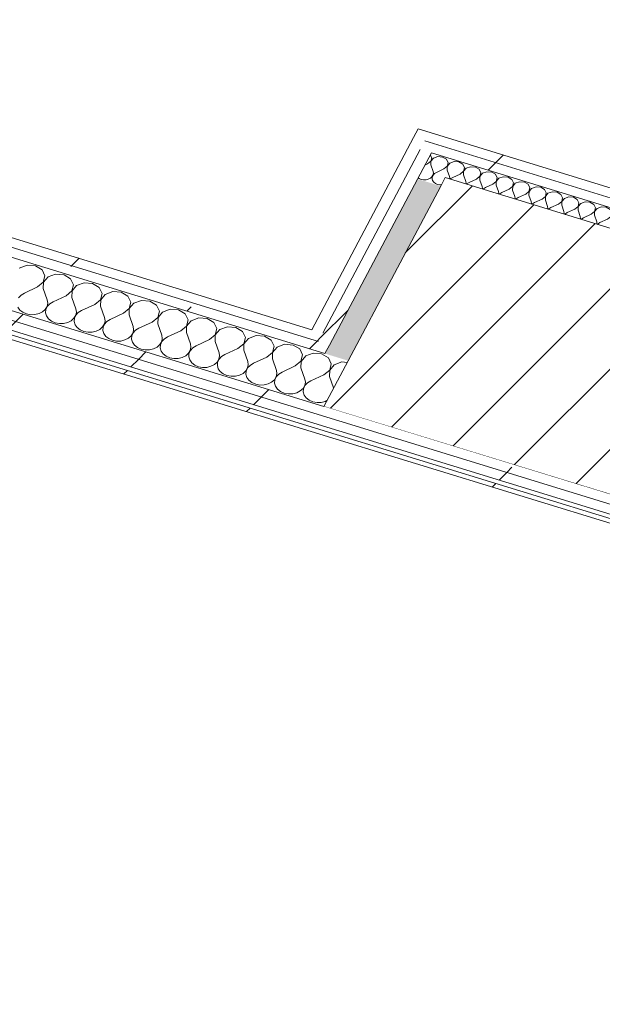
# Model space of a CAD drawing. Header units: millimetres. Extents: x -2220 to 52371, y -4077 to 6953.
# Tile 103 of 256: x 6744 to 7412, y -1580 to -452. Entities that reach past the tile are written whole.
import ezdxf

# ---------------------------------------------------------------- set-up
doc = ezdxf.new("R2010")
doc.units = ezdxf.units.MM
doc.header["$MEASUREMENT"] = 0
doc.linetypes.add('Wipeout_Contour', pattern=[1000, 0, -1000])
doc.layers.add('10_ESTR_Pilars', color=7, linetype='Continuous')
doc.layers.add('Nuevo_08_E_Envans secs', color=7, linetype='Continuous')
for name, color, linetype, lineweight in [('10_ESTR_Pilars_Pluma_Nº__28', 7, 'Continuous', 20), ('10_ESTR_Pilars_Pluma_Nº__42', 8, 'Continuous', 25), ('Nuevo_08_E_Envans secs_Pluma_Nº__1', 7, 'Continuous', 5), ('Nuevo_08_E_Envans secs_Pluma_Nº__47', 7, 'Continuous', 20)]:
    doc.layers.add(name, color=color, linetype=linetype, lineweight=lineweight)
for name, color, linetype, lineweight, true_color in [('Nuevo_08_E_Envans secs_Pluma_Nº__102', 7, 'Continuous', 5, 0xcccccc), ('Nuevo_08_E_Envans secs_Pluma_Nº__171', 171, 'Continuous', 13, 0xaaaaff), ('Nuevo_08_E_Envans secs_Pluma_Nº__177', 7, 'Continuous', 15, 0xf7e046)]:
    doc.layers.add(name, color=color, linetype=linetype, lineweight=lineweight, true_color=true_color)
pattern_1 = [(45, (0, 0), (-183.848, 183.848), [195, -65]), (45, (7e-14, 183.85), (-183.848, 183.848), [195, -65])]

# ---------------------------------------------------------------- blocks, each defined once
blk = doc.blocks.new('Elem Sección_20_1')
at = {"color": 254, "linetype": 'Wipeout_Contour', "lineweight": 0, "ltscale": 29544.938535}
blk.add_wipeout([(7586, -741.9), (7231.7, -633.2), (7092.7, -895.4), (7447, -1004.1)], dxfattribs=at).dxf.layer = '10_ESTR_Pilars'
at = {"layer": '10_ESTR_Pilars_Pluma_Nº__42', "linetype": 'Continuous', "lineweight": 25}
h = blk.add_hatch(dxfattribs=at)
h.set_pattern_fill('00_GCT_trama_45º_e1_400__05', color=8, style=0, pattern_type=2)
h.set_pattern_definition([(45, (0, 0), (-45.96194, 45.96194), [])])
h.paths.add_polyline_path([(7586, -741.9), (7231.7, -633.2), (7092.7, -895.4), (7447, -1004.1)])
at = {"layer": '10_ESTR_Pilars_Pluma_Nº__28', "color": 7, "linetype": 'Continuous', "lineweight": 20}
for p, q in [((7231.7, -633.2), (7586, -741.9)), ((7092.7, -895.4), (7447, -1004.1))]:
    blk.add_line(p, q, dxfattribs=at)
at = {"layer": '10_ESTR_Pilars_Pluma_Nº__28', "color": 7, "linetype": 'Continuous', "lineweight": 20, "flags": 128}
for points in [[(7231.7, -633.2), (7226.5, -642.9), (7120.5, -843), (7092.7, -895.4)], [(7586, -741.9), (7580.8, -751.7), (7474.8, -951.7), (7447, -1004.1)]]:
    blk.add_lwpolyline(points, dxfattribs=at)
blk = doc.blocks.new('*X77')
at = {"layer": 'Nuevo_08_E_Envans secs_Pluma_Nº__102', "color": 254, "linetype": 'Continuous', "lineweight": 5, "true_color": 0xcccccc}
for p, q in [((6752.5, -733.6), (6743.7, -736.8)), ((6762.1, -734.4), (6752.5, -733.6)), ((6769.7, -738.9), (6762.1, -734.4)), ((6773.1, -745.8), (6769.7, -738.9)), ((6785.3, -743.7), (6776.6, -746.9)), ((6794.9, -744.5), (6785.3, -743.7)), ((6802.5, -749), (6794.9, -744.5)), ((6764.6, -758.4), (6771.2, -753)), ((6771.2, -753), (6773.1, -745.8)), ((6771.3, -753.1), (6771.2, -760.4)), ((6776.6, -746.9), (6771.3, -753.1)), ((6805.9, -755.9), (6802.5, -749)), ((6818.1, -753.8), (6809.4, -756.9)), ((6827.7, -754.5), (6818.1, -753.8)), ((6835.3, -759.1), (6827.7, -754.5)), ((6749.5, -765.4), (6745.7, -767.7)), ((6764.6, -758.4), (6749.5, -765.4)), ((6771.2, -760.4), (6775.7, -773.4)), ((6797.4, -768.5), (6804, -763.1)), ((6804, -763.1), (6805.9, -755.9)), ((6804.1, -763.1), (6804, -770.5)), ((6809.4, -756.9), (6804.1, -763.1)), ((6838.7, -766), (6835.3, -759.1)), ((6836.8, -773.2), (6838.7, -766)), ((6842.2, -767), (6836.9, -773.2)), ((6850.9, -763.8), (6842.2, -767)), ((6860.5, -764.6), (6850.9, -763.8)), ((6868.1, -769.1), (6860.5, -764.6)), ((6745.7, -767.7), (6742.9, -770.8)), ((6775.6, -780.8), (6776.3, -777.1)), ((6776.3, -777.1), (6775.7, -773.4)), ((6778.5, -777.8), (6775.7, -780.8)), ((6782.3, -775.5), (6778.5, -777.8)), ((6797.4, -768.5), (6782.3, -775.5)), ((6804, -770.5), (6808.5, -783.5)), ((6830.2, -778.6), (6836.8, -773.2)), ((6836.9, -773.2), (6836.8, -780.6)), ((6871.5, -776), (6868.1, -769.1)), ((6869.6, -783.2), (6871.5, -776)), ((6875, -777.1), (6869.7, -783.3)), ((6883.7, -773.9), (6875, -777.1)), ((6893.3, -774.7), (6883.7, -773.9)), ((6900.9, -779.2), (6893.3, -774.7)), ((6742.1, -781.6), (6744.4, -784.9)), ((6744.4, -784.9), (6747.8, -787.5)), ((6747.8, -787.5), (6752, -789.4)), ((6752, -789.4), (6756.7, -790.3)), ((6761.6, -790.2), (6766.3, -789)), ((6766.3, -789), (6770.3, -787)), ((6770.3, -787), (6773.5, -784.2)), ((6773.5, -784.2), (6775.6, -780.8)), ((6774.1, -784.3), (6773.8, -788.1)), ((6773.8, -788.1), (6774.9, -791.7)), ((6775.7, -780.8), (6774.1, -784.3)), ((6808.4, -790.9), (6809.1, -787.2)), ((6809.1, -787.2), (6808.5, -783.5)), ((6811.3, -787.9), (6808.5, -790.9)), ((6815.1, -785.5), (6811.3, -787.9)), ((6830.2, -778.6), (6815.1, -785.5)), ((6836.8, -780.6), (6841.3, -793.6)), ((6863, -788.6), (6847.9, -795.6)), ((6863, -788.6), (6869.6, -783.2)), ((6869.7, -783.3), (6869.6, -790.6)), ((6904.3, -786.1), (6900.9, -779.2)), ((6902.4, -793.3), (6904.3, -786.1)), ((6907.8, -787.2), (6902.6, -793.3)), ((6916.5, -784), (6907.8, -787.2)), ((6926.1, -784.8), (6916.5, -784)), ((6933.7, -789.3), (6926.1, -784.8)), ((6937.1, -796.2), (6933.7, -789.3)), ((6756.7, -790.3), (6761.6, -790.2)), ((6774.9, -791.7), (6777.2, -794.9)), ((6777.2, -794.9), (6780.6, -797.6)), ((6780.6, -797.6), (6784.8, -799.5)), ((6784.8, -799.5), (6789.6, -800.4)), ((6789.6, -800.4), (6794.4, -800.2)), ((6794.4, -800.2), (6799.1, -799.1)), ((6799.1, -799.1), (6803.1, -797.1)), ((6803.1, -797.1), (6806.3, -794.2)), ((6806.3, -794.2), (6808.4, -790.9)), ((6806.9, -794.4), (6806.6, -798.1)), ((6806.6, -798.1), (6807.7, -801.7)), ((6808.5, -790.9), (6806.9, -794.4)), ((6841.2, -800.9), (6841.9, -797.3)), ((6841.9, -797.3), (6841.3, -793.6)), ((6844.1, -797.9), (6841.3, -801)), ((6847.9, -795.6), (6844.1, -797.9)), ((6869.6, -790.6), (6874.1, -803.6)), ((6895.8, -798.7), (6880.7, -805.7)), ((6895.8, -798.7), (6902.4, -793.3)), ((6902.6, -793.3), (6902.4, -800.7)), ((6902.4, -800.7), (6906.9, -813.7)), ((6935.2, -803.4), (6937.1, -796.2)), ((6940.6, -797.2), (6935.4, -803.4)), ((6949.3, -794), (6940.6, -797.2)), ((6958.9, -794.8), (6949.3, -794)), ((6966.5, -799.3), (6958.9, -794.8)), ((6969.9, -806.2), (6966.5, -799.3)), ((6807.7, -801.7), (6810, -805)), ((6810, -805), (6813.4, -807.7)), ((6813.4, -807.7), (6817.6, -809.5)), ((6817.6, -809.5), (6822.4, -810.4)), ((6822.4, -810.4), (6827.2, -810.3)), ((6827.2, -810.3), (6831.9, -809.2)), ((6831.9, -809.2), (6835.9, -807.1)), ((6835.9, -807.1), (6839.1, -804.3)), ((6839.1, -804.3), (6841.2, -800.9)), ((6839.7, -804.5), (6839.4, -808.2)), ((6839.4, -808.2), (6840.5, -811.8)), ((6841.3, -801), (6839.7, -804.5)), ((6840.5, -811.8), (6842.8, -815.1)), ((6871.9, -814.4), (6874, -811)), ((6874.1, -811), (6872.5, -814.5)), ((6874, -811), (6874.7, -807.3)), ((6874.7, -807.3), (6874.1, -803.6)), ((6876.9, -808), (6874.1, -811)), ((6880.7, -805.7), (6876.9, -808)), ((6928.6, -808.8), (6913.5, -815.7)), ((6928.6, -808.8), (6935.2, -803.4)), ((6935.4, -803.4), (6935.2, -810.8)), ((6935.2, -810.8), (6939.7, -823.8)), ((6968, -813.4), (6969.9, -806.2)), ((6973.4, -807.3), (6968.2, -813.5)), ((6982.1, -804.1), (6973.4, -807.3)), ((6991.7, -804.9), (6982.1, -804.1)), ((6999.3, -809.4), (6991.7, -804.9)), ((7002.7, -816.3), (6999.3, -809.4)), ((6842.8, -815.1), (6846.2, -817.7)), ((6846.2, -817.7), (6850.4, -819.6)), ((6850.4, -819.6), (6855.2, -820.5)), ((6855.2, -820.5), (6860, -820.4)), ((6860, -820.4), (6864.7, -819.2)), ((6864.7, -819.2), (6868.8, -817.2)), ((6868.8, -817.2), (6871.9, -814.4)), ((6872.5, -814.5), (6872.2, -818.3)), ((6872.2, -818.3), (6873.3, -821.9)), ((6873.3, -821.9), (6875.6, -825.2)), ((6904.7, -824.4), (6906.8, -821.1)), ((6906.9, -821.1), (6905.3, -824.6)), ((6906.8, -821.1), (6907.5, -817.4)), ((6907.5, -817.4), (6906.9, -813.7)), ((6909.7, -818.1), (6906.9, -821.1)), ((6913.5, -815.7), (6909.7, -818.1)), ((6961.4, -818.8), (6946.3, -825.8)), ((6961.4, -818.8), (6968, -813.4)), ((6968.2, -813.5), (6968, -820.8)), ((6968, -820.8), (6972.5, -833.8)), ((7000.8, -823.5), (7002.7, -816.3)), ((7006.2, -817.4), (7001, -823.5)), ((7014.9, -814.2), (7006.2, -817.4)), ((7024.5, -815), (7014.9, -814.2)), ((7032.2, -819.5), (7024.5, -815)), ((7035.5, -826.4), (7032.2, -819.5)), ((6875.6, -825.2), (6879, -827.8)), ((6879, -827.8), (6883.2, -829.7)), ((6883.2, -829.7), (6888, -830.6)), ((6888, -830.6), (6892.8, -830.4)), ((6892.8, -830.4), (6897.5, -829.3)), ((6897.5, -829.3), (6901.6, -827.3)), ((6901.6, -827.3), (6904.7, -824.4)), ((6905.3, -824.6), (6905, -828.3)), ((6905, -828.3), (6906.1, -832)), ((6906.1, -832), (6908.4, -835.2)), ((6934.4, -837.3), (6937.5, -834.5)), ((6937.5, -834.5), (6939.6, -831.1)), ((6938.1, -834.7), (6937.8, -838.4)), ((6939.7, -831.2), (6938.1, -834.7)), ((6939.6, -831.1), (6940.3, -827.5)), ((6940.3, -827.5), (6939.7, -823.8)), ((6942.5, -828.1), (6939.7, -831.2)), ((6946.3, -825.8), (6942.5, -828.1)), ((6973.1, -837.5), (6972.5, -833.8)), ((6994.2, -828.9), (6979.1, -835.9)), ((6994.2, -828.9), (7000.8, -823.5)), ((7001, -823.5), (7000.8, -830.9)), ((7000.8, -830.9), (7005.4, -843.9)), ((7027.1, -839), (7033.6, -833.6)), ((7033.6, -833.6), (7035.5, -826.4)), ((7033.8, -833.6), (7033.6, -841)), ((7039, -827.4), (7033.8, -833.6)), ((7047.7, -824.2), (7039, -827.4)), ((7057.3, -825), (7047.7, -824.2)), ((7065, -829.5), (7057.3, -825)), ((7068.3, -836.4), (7065, -829.5)), ((7080.5, -834.3), (7071.8, -837.5)), ((7090.1, -835.1), (7080.5, -834.3)), ((6908.4, -835.2), (6911.8, -837.9)), ((6911.8, -837.9), (6916, -839.7)), ((6916, -839.7), (6920.8, -840.6)), ((6920.8, -840.6), (6925.6, -840.5)), ((6925.6, -840.5), (6930.3, -839.4)), ((6930.3, -839.4), (6934.4, -837.3)), ((6937.8, -838.4), (6938.9, -842)), ((6938.9, -842), (6941.2, -845.3)), ((6941.2, -845.3), (6944.6, -847.9)), ((6967.2, -847.4), (6970.3, -844.6)), ((6970.3, -844.6), (6972.4, -841.2)), ((6970.9, -844.8), (6970.6, -848.5)), ((6972.5, -841.2), (6970.9, -844.8)), ((6972.4, -841.2), (6973.1, -837.5)), ((6975.3, -838.2), (6972.5, -841.2)), ((6979.1, -835.9), (6975.3, -838.2)), ((7005.9, -847.6), (7005.4, -843.9)), ((7011.9, -845.9), (7008.1, -848.3)), ((7027.1, -839), (7011.9, -845.9)), ((7033.6, -841), (7038.2, -854)), ((7059.9, -849), (7066.4, -843.6)), ((7066.4, -843.6), (7068.3, -836.4)), ((7066.6, -843.7), (7066.4, -851)), ((7071.8, -837.5), (7066.6, -843.7)), ((7097.8, -839.6), (7090.1, -835.1)), ((7101.1, -846.5), (7097.8, -839.6)), ((7113.3, -844.4), (7104.6, -847.6)), ((7119.5, -844.9), (7113.3, -844.4)), ((6944.6, -847.9), (6948.8, -849.8)), ((6948.8, -849.8), (6953.6, -850.7)), ((6953.6, -850.7), (6958.5, -850.6)), ((6958.5, -850.6), (6963.1, -849.4)), ((6963.1, -849.4), (6967.2, -847.4)), ((6970.6, -848.5), (6971.7, -852.1)), ((6971.7, -852.1), (6974, -855.4)), ((6974, -855.4), (6977.4, -858)), ((7000, -857.5), (7003.2, -854.6)), ((7003.2, -854.6), (7005.2, -851.3)), ((7003.7, -854.8), (7003.4, -858.5)), ((7005.3, -851.3), (7003.7, -854.8)), ((7005.2, -851.3), (7005.9, -847.6)), ((7008.1, -848.3), (7005.3, -851.3)), ((7038.8, -857.7), (7038.2, -854)), ((7044.7, -856), (7040.9, -858.3)), ((7059.9, -849), (7044.7, -856)), ((7066.4, -851), (7071, -864)), ((7092.7, -859.1), (7099.3, -853.7)), ((7099.4, -853.7), (7099.2, -861.1)), ((7099.3, -853.7), (7101.1, -846.5)), ((7104.6, -847.6), (7099.4, -853.7)), ((6977.4, -858), (6981.6, -859.9)), ((6981.6, -859.9), (6986.4, -860.8)), ((6986.4, -860.8), (6991.3, -860.6)), ((6991.3, -860.6), (6995.9, -859.5)), ((6995.9, -859.5), (7000, -857.5)), ((7003.4, -858.5), (7004.5, -862.2)), ((7004.5, -862.2), (7006.8, -865.4)), ((7006.8, -865.4), (7010.2, -868.1)), ((7010.2, -868.1), (7014.5, -869.9)), ((7028.7, -869.6), (7032.8, -867.5)), ((7032.8, -867.5), (7036, -864.7)), ((7036, -864.7), (7038, -861.3)), ((7036.5, -864.9), (7036.2, -868.6)), ((7038.1, -861.4), (7036.5, -864.9)), ((7038, -861.3), (7038.8, -857.7)), ((7040.9, -858.3), (7038.1, -861.4)), ((7070.8, -871.4), (7071.6, -867.7)), ((7073.7, -868.4), (7070.9, -871.4)), ((7071.6, -867.7), (7071, -864)), ((7077.5, -866.1), (7073.7, -868.4)), ((7092.7, -859.1), (7077.5, -866.1)), ((7099.2, -861.1), (7103.8, -874.1)), ((7014.5, -869.9), (7019.2, -870.8)), ((7019.2, -870.8), (7024.1, -870.7)), ((7024.1, -870.7), (7028.7, -869.6)), ((7036.2, -868.6), (7037.3, -872.2)), ((7037.3, -872.2), (7039.6, -875.5)), ((7039.6, -875.5), (7043, -878.1)), ((7043, -878.1), (7047.3, -880)), ((7056.9, -880.8), (7061.5, -879.7)), ((7061.5, -879.7), (7065.6, -877.6)), ((7065.6, -877.6), (7068.8, -874.8)), ((7068.8, -874.8), (7070.8, -871.4)), ((7069.3, -875), (7069, -878.7)), ((7069, -878.7), (7070.1, -882.3)), ((7070.9, -871.4), (7069.3, -875)), ((7103.8, -874.5), (7103.8, -874.1)), ((7047.3, -880), (7052, -880.9)), ((7052, -880.9), (7056.9, -880.8)), ((7070.1, -882.3), (7072.4, -885.6)), ((7072.4, -885.6), (7075.8, -888.2)), ((7075.8, -888.2), (7080.1, -890.1)), ((7080.1, -890.1), (7084.8, -891)), ((7084.8, -891), (7089.7, -890.8)), ((7089.7, -890.8), (7094.3, -889.7)), ((7094.3, -889.7), (7096.2, -888.7))]:
    blk.add_line(p, q, dxfattribs=at)
blk = doc.blocks.new('Elem Sección_68_1')
at = {"layer": 'Nuevo_08_E_Envans secs', "lineweight": 0}
blk.add_blockref('*X77', (0, 0), dxfattribs=at)
at = {"color": 254, "linetype": 'Wipeout_Contour', "lineweight": 0, "ltscale": 26144.135551}
blk.add_wipeout([(5916.1, -462), (7086.3, -821.1), (7091.5, -811.4), (5921.3, -452.3)], dxfattribs=at).dxf.layer = 'Nuevo_08_E_Envans secs'
at = {"layer": 'Nuevo_08_E_Envans secs_Pluma_Nº__177', "linetype": 'Continuous', "lineweight": 15, "true_color": 0xf7e046}
h = blk.add_hatch(dxfattribs=at)
h.set_pattern_fill('Panellat_HPL_0001', color=53, style=0, pattern_type=2)
h.set_pattern_definition(pattern_1)
h.paths.add_polyline_path([(5916.1, -462), (7086.3, -821.1), (7091.5, -811.4), (5921.3, -452.3)])
at = {"color": 254, "linetype": 'Wipeout_Contour', "lineweight": 0, "ltscale": 33286.966486}
blk.add_wipeout([(5911, -471.8), (7093.9, -834.8), (7099.1, -825.1), (7086.3, -821.1), (5916.1, -462)], dxfattribs=at).dxf.layer = 'Nuevo_08_E_Envans secs'
at = {"layer": 'Nuevo_08_E_Envans secs_Pluma_Nº__177', "linetype": 'Continuous', "lineweight": 15, "true_color": 0xf7e046}
h = blk.add_hatch(dxfattribs=at)
h.set_pattern_fill('Panellat_HPL_0001', color=53, style=0, pattern_type=2)
h.set_pattern_definition(pattern_1)
h.paths.add_polyline_path([(5911, -471.8), (7093.9, -834.8), (7099.1, -825.1), (7086.3, -821.1), (5916.1, -462)])
at = {"color": 254, "linetype": 'Wipeout_Contour', "lineweight": 0, "ltscale": 30493.871432}
blk.add_wipeout([(5868.1, -552.7), (9216.6, -1580.3), (9219, -1575.8), (5870.5, -548.2)], dxfattribs=at).dxf.layer = 'Nuevo_08_E_Envans secs'
at = {"layer": 'Nuevo_08_E_Envans secs_Pluma_Nº__171', "linetype": 'Continuous', "lineweight": 13, "true_color": 0xaaaaff}
h = blk.add_hatch(dxfattribs=at)
h.set_pattern_fill('Panellat_HPL_0001', color=161, style=0, pattern_type=2)
h.set_pattern_definition(pattern_1)
h.paths.add_polyline_path([(5868.1, -552.7), (9216.6, -1580.3), (9219, -1575.8), (5870.5, -548.2)])
at = {"color": 254, "linetype": 'Wipeout_Contour', "lineweight": 0, "ltscale": 39819.543603}
blk.add_wipeout([(5872.8, -543.7), (9209.6, -1567.7), (9214.7, -1557.9), (9201.9, -1554), (5878, -533.9)], dxfattribs=at).dxf.layer = 'Nuevo_08_E_Envans secs'
at = {"layer": 'Nuevo_08_E_Envans secs_Pluma_Nº__177', "linetype": 'Continuous', "lineweight": 15, "true_color": 0xf7e046}
h = blk.add_hatch(dxfattribs=at)
h.set_pattern_fill('Panellat_HPL_0001', color=53, style=0, pattern_type=2)
h.set_pattern_definition(pattern_1)
h.paths.add_polyline_path([(5872.8, -543.7), (9209.6, -1567.7), (9214.7, -1557.9), (9201.9, -1554), (5878, -533.9)])
at = {"color": 254, "linetype": 'Wipeout_Contour', "lineweight": 0, "ltscale": 54462.240952}
blk.add_wipeout([(5878, -533.9), (9201.9, -1554), (9207.1, -1544.3), (9194.3, -1540.4), (7447, -1004.1), (7092.7, -895.4), (5883.2, -524.2)], dxfattribs=at).dxf.layer = 'Nuevo_08_E_Envans secs'
at = {"layer": 'Nuevo_08_E_Envans secs_Pluma_Nº__177', "linetype": 'Continuous', "lineweight": 15, "true_color": 0xf7e046}
h = blk.add_hatch(dxfattribs=at)
h.set_pattern_fill('Panellat_HPL_0001', color=53, style=0, pattern_type=2)
h.set_pattern_definition(pattern_1)
h.paths.add_polyline_path([(5878, -533.9), (9201.9, -1554), (9207.1, -1544.3), (9194.3, -1540.4), (7447, -1004.1), (7092.7, -895.4), (5883.2, -524.2)])
at = {"layer": 'Nuevo_08_E_Envans secs_Pluma_Nº__1', "color": 7, "linetype": 'Continuous', "lineweight": 5}
for p, q in [((5916.1, -462), (7086.3, -821.1)), ((5921.3, -452.3), (7078.7, -807.5)), ((5911, -471.8), (7093.9, -834.8)), ((5883.2, -524.2), (7092.7, -895.4)), ((5878, -533.9), (9201.9, -1554)), ((5868.1, -552.7), (9216.6, -1580.3)), ((5870.5, -548.2), (9213.1, -1574)), ((5872.8, -543.7), (9209.6, -1567.7))]:
    blk.add_line(p, q, dxfattribs=at)
blk = doc.blocks.new('*X105')
at = {"layer": 'Nuevo_08_E_Envans secs_Pluma_Nº__102', "color": 254, "linetype": 'Continuous', "lineweight": 5, "true_color": 0xcccccc}
for p, q in [((7216.2, -610.4), (7214.6, -607.1)), ((7211.4, -617.6), (7208.3, -619)), ((7211.4, -617.6), (7215.2, -614.5)), ((7215.2, -614.5), (7215.1, -618.7)), ((7215.1, -618.7), (7217.7, -626.1)), ((7215.2, -614.5), (7216.2, -610.4)), ((7218.2, -611), (7215.2, -614.5)), ((7223.2, -609.1), (7218.2, -611)), ((7228.7, -609.6), (7223.2, -609.1)), ((7233, -612.2), (7228.7, -609.6)), ((7230.1, -623.3), (7233.9, -620.2)), ((7235, -616.1), (7233, -612.2)), ((7233.9, -620.2), (7235, -616.1)), ((7234, -620.3), (7233.9, -624.5)), ((7237, -616.7), (7234, -620.3)), ((7241.9, -614.9), (7237, -616.7)), ((7247.4, -615.3), (7241.9, -614.9)), ((7251.8, -617.9), (7247.4, -615.3)), ((7253.7, -621.9), (7251.8, -617.9)), ((7216.5, -632.3), (7217.6, -630.3)), ((7217.7, -630.4), (7216.8, -632.4)), ((7217.6, -630.3), (7218.1, -628.2)), ((7218.1, -628.2), (7217.7, -626.1)), ((7219.3, -628.6), (7217.7, -630.4)), ((7221.5, -627.3), (7219.3, -628.6)), ((7230.1, -623.3), (7221.5, -627.3)), ((7233.9, -624.5), (7236.5, -631.9)), ((7248.9, -629.1), (7240.2, -633)), ((7248.9, -629.1), (7252.6, -626)), ((7252.6, -626), (7253.7, -621.9)), ((7252.7, -626), (7252.6, -630.2)), ((7252.6, -630.2), (7255.2, -637.6)), ((7255.7, -622.5), (7252.7, -626)), ((7260.7, -620.7), (7255.7, -622.5)), ((7266.2, -621.1), (7260.7, -620.7)), ((7270.5, -623.7), (7266.2, -621.1)), ((7272.5, -627.6), (7270.5, -623.7)), ((7271.4, -631.7), (7272.5, -627.6)), ((7274.5, -628.2), (7271.5, -631.8)), ((7279.4, -626.4), (7274.5, -628.2)), ((7284.9, -626.9), (7279.4, -626.4)), ((7289.3, -629.4), (7284.9, -626.9)), ((7291.2, -633.4), (7289.3, -629.4)), ((7200.7, -633.4), (7201.8, -634.2)), ((7201.8, -634.2), (7204.2, -635.3)), ((7204.2, -635.3), (7206.9, -635.8)), ((7206.9, -635.8), (7209.7, -635.7)), ((7209.7, -635.7), (7212.3, -635.1)), ((7212.3, -635.1), (7214.7, -633.9)), ((7214.7, -633.9), (7216.5, -632.3)), ((7216.8, -632.4), (7216.6, -634.5)), ((7216.6, -634.5), (7217.2, -636.6)), ((7217.2, -636.6), (7218.6, -638.4)), ((7218.6, -638.4), (7220.5, -639.9)), ((7220.5, -639.9), (7222.9, -641)), ((7222.9, -641), (7225.6, -641.5)), ((7225.6, -641.5), (7227.3, -641.5)), ((7236.8, -634), (7236.5, -631.9)), ((7236.7, -634.7), (7236.8, -634)), ((7238.1, -634.4), (7237.5, -635)), ((7240.2, -633), (7238.1, -634.4)), ((7255.6, -639.8), (7255.2, -637.6)), ((7255.4, -640.5), (7255.6, -639.8)), ((7256.8, -640.1), (7256.3, -640.7)), ((7259, -638.8), (7256.8, -640.1)), ((7267.6, -634.8), (7259, -638.8)), ((7267.6, -634.8), (7271.4, -631.7)), ((7271.5, -631.8), (7271.4, -636)), ((7271.4, -636), (7274, -643.4)), ((7286.4, -640.6), (7277.7, -644.5)), ((7286.4, -640.6), (7290.1, -637.5)), ((7290.1, -637.5), (7291.2, -633.4)), ((7290.2, -637.5), (7290.1, -641.7)), ((7290.1, -641.7), (7292.7, -649.2)), ((7293.2, -634), (7290.2, -637.5)), ((7298.2, -632.2), (7293.2, -634)), ((7303.7, -632.6), (7298.2, -632.2)), ((7308, -635.2), (7303.7, -632.6)), ((7310, -639.1), (7308, -635.2)), ((7308.9, -643.2), (7310, -639.1)), ((7311.9, -639.7), (7309, -643.3)), ((7316.9, -637.9), (7311.9, -639.7)), ((7322.4, -638.4), (7316.9, -637.9)), ((7326.8, -640.9), (7322.4, -638.4)), ((7328.7, -644.9), (7326.8, -640.9)), ((7274.3, -645.5), (7274, -643.4)), ((7274.2, -646.2), (7274.3, -645.5)), ((7275.6, -645.9), (7275, -646.5)), ((7277.7, -644.5), (7275.6, -645.9)), ((7293.1, -651.3), (7292.7, -649.2)), ((7292.9, -652), (7293.1, -651.3)), ((7294.3, -651.6), (7293.7, -652.2)), ((7296.5, -650.3), (7294.3, -651.6)), ((7305.1, -646.3), (7296.5, -650.3)), ((7305.1, -646.3), (7308.9, -643.2)), ((7309, -643.3), (7308.9, -647.5)), ((7308.9, -647.5), (7311.5, -654.9)), ((7323.9, -652.1), (7315.2, -656.1)), ((7323.9, -652.1), (7327.6, -649)), ((7327.6, -649), (7328.7, -644.9)), ((7327.7, -649), (7327.6, -653.2)), ((7327.6, -653.2), (7330.2, -660.7)), ((7330.7, -645.5), (7327.7, -649)), ((7335.7, -643.7), (7330.7, -645.5)), ((7341.2, -644.1), (7335.7, -643.7)), ((7345.5, -646.7), (7341.2, -644.1)), ((7347.5, -650.6), (7345.5, -646.7)), ((7346.4, -654.7), (7347.5, -650.6)), ((7349.4, -651.2), (7346.5, -654.8)), ((7354.4, -649.4), (7349.4, -651.2)), ((7359.9, -649.9), (7354.4, -649.4)), ((7364.3, -652.4), (7359.9, -649.9)), ((7366.2, -656.4), (7364.3, -652.4)), ((7311.8, -657), (7311.5, -654.9)), ((7311.7, -657.7), (7311.8, -657)), ((7313, -657.4), (7312.5, -658)), ((7315.2, -656.1), (7313, -657.4)), ((7330.5, -662.8), (7330.2, -660.7)), ((7330.4, -663.5), (7330.5, -662.8)), ((7331.8, -663.1), (7331.2, -663.8)), ((7334, -661.8), (7331.8, -663.1)), ((7342.6, -657.8), (7334, -661.8)), ((7342.6, -657.8), (7346.4, -654.7)), ((7346.5, -654.8), (7346.4, -659)), ((7346.4, -659), (7349, -666.4)), ((7361.4, -663.6), (7352.7, -667.6)), ((7361.4, -663.6), (7365.1, -660.5)), ((7365.1, -660.5), (7366.2, -656.4)), ((7365.2, -660.5), (7365.1, -664.7)), ((7365.1, -664.7), (7367.7, -672.2)), ((7368.2, -657), (7365.2, -660.5)), ((7373.2, -655.2), (7368.2, -657)), ((7378.7, -655.6), (7373.2, -655.2)), ((7383, -658.2), (7378.7, -655.6)), ((7384.9, -662.1), (7383, -658.2)), ((7383.9, -666.3), (7384.9, -662.1)), ((7386.9, -662.7), (7383.9, -666.3)), ((7391.9, -660.9), (7386.9, -662.7)), ((7397.4, -661.4), (7391.9, -660.9)), ((7401.8, -663.9), (7397.4, -661.4)), ((7403.7, -667.9), (7401.8, -663.9)), ((7349.3, -668.5), (7349, -666.4)), ((7349.1, -669.2), (7349.3, -668.5)), ((7350.5, -668.9), (7350, -669.5)), ((7352.7, -667.6), (7350.5, -668.9)), ((7368, -674.3), (7367.7, -672.2)), ((7367.9, -675), (7368, -674.3)), ((7369.3, -674.7), (7368.7, -675.3)), ((7371.5, -673.3), (7369.3, -674.7)), ((7380.1, -669.3), (7371.5, -673.3)), ((7380.1, -669.3), (7383.9, -666.3)), ((7383.9, -666.3), (7383.8, -670.5)), ((7383.8, -670.5), (7386.4, -677.9)), ((7398.8, -675.1), (7390.2, -679.1)), ((7398.8, -675.1), (7402.6, -672)), ((7402.6, -672), (7403.7, -667.9)), ((7402.7, -672), (7402.6, -676.2)), ((7402.6, -676.2), (7405.2, -683.7)), ((7405.7, -668.5), (7402.7, -672)), ((7410.7, -666.7), (7405.7, -668.5)), ((7416.1, -667.1), (7410.7, -666.7)), ((7420.5, -669.7), (7416.1, -667.1)), ((7422.4, -673.6), (7420.5, -669.7)), ((7421.4, -677.8), (7422.4, -673.6)), ((7424.4, -674.2), (7421.4, -677.8)), ((7429.4, -672.4), (7424.4, -674.2)), ((7434.9, -672.9), (7429.4, -672.4)), ((7439.3, -675.5), (7434.9, -672.9)), ((7441.2, -679.4), (7439.3, -675.5)), ((7386.8, -680), (7386.4, -677.9)), ((7386.6, -680.8), (7386.8, -680)), ((7388, -680.4), (7387.5, -681)), ((7390.2, -679.1), (7388, -680.4)), ((7405.5, -685.8), (7405.2, -683.7)), ((7405.4, -686.5), (7405.5, -685.8)), ((7406.8, -686.2), (7406.2, -686.8)), ((7408.9, -684.8), (7406.8, -686.2)), ((7417.6, -680.8), (7408.9, -684.8)), ((7417.6, -680.8), (7421.4, -677.8)), ((7421.4, -677.8), (7421.3, -682)), ((7421.3, -682), (7423.9, -689.4)), ((7436.3, -686.6), (7427.7, -690.6)), ((7436.3, -686.6), (7440.1, -683.5)), ((7440.1, -683.5), (7441.2, -679.4)), ((7440.2, -683.5), (7440.1, -687.7)), ((7440.1, -687.7), (7442.7, -695.2)), ((7443.2, -680), (7440.2, -683.5)), ((7448.1, -678.2), (7443.2, -680)), ((7453.6, -678.6), (7448.1, -678.2)), ((7458, -681.2), (7453.6, -678.6)), ((7459.9, -685.1), (7458, -681.2)), ((7458.8, -689.3), (7459.9, -685.1)), ((7461.9, -685.7), (7458.9, -689.3)), ((7466.9, -683.9), (7461.9, -685.7)), ((7472.4, -684.4), (7466.9, -683.9)), ((7476.7, -687), (7472.4, -684.4)), ((7478.7, -690.9), (7476.7, -687)), ((7424.3, -691.5), (7423.9, -689.4)), ((7424.1, -692.3), (7424.3, -691.5)), ((7425.5, -691.9), (7425, -692.5)), ((7427.7, -690.6), (7425.5, -691.9)), ((7443, -697.3), (7442.7, -695.2)), ((7442.9, -698), (7443, -697.3)), ((7444.3, -697.7), (7443.7, -698.3)), ((7446.4, -696.3), (7444.3, -697.7)), ((7455.1, -692.3), (7446.4, -696.3)), ((7455.1, -692.3), (7458.8, -689.3)), ((7458.9, -689.3), (7458.8, -693.5)), ((7458.8, -693.5), (7461.4, -700.9)), ((7473.8, -698.1), (7465.2, -702.1)), ((7473.8, -698.1), (7477.6, -695)), ((7477.6, -695), (7478.7, -690.9)), ((7477.7, -695), (7477.6, -699.2)), ((7477.6, -699.2), (7480.2, -706.7)), ((7480.7, -691.5), (7477.7, -695)), ((7485.6, -689.7), (7480.7, -691.5)), ((7491.1, -690.1), (7485.6, -689.7)), ((7495.5, -692.7), (7491.1, -690.1)), ((7497.4, -696.6), (7495.5, -692.7)), ((7496.3, -700.8), (7497.4, -696.6)), ((7499.4, -697.3), (7496.4, -700.8)), ((7504.4, -695.4), (7499.4, -697.3)), ((7509.9, -695.9), (7504.4, -695.4)), ((7514.2, -698.5), (7509.9, -695.9)), ((7516.2, -702.4), (7514.2, -698.5)), ((7461.8, -703), (7461.4, -700.9)), ((7461.6, -703.8), (7461.8, -703)), ((7463, -703.4), (7462.5, -704)), ((7465.2, -702.1), (7463, -703.4)), ((7480.5, -708.8), (7480.2, -706.7)), ((7480.4, -709.5), (7480.5, -708.8)), ((7481.8, -709.2), (7481.2, -709.8)), ((7483.9, -707.8), (7481.8, -709.2)), ((7492.6, -703.8), (7483.9, -707.8)), ((7492.6, -703.8), (7496.3, -700.8)), ((7496.4, -700.8), (7496.3, -705)), ((7496.3, -705), (7498.9, -712.4)), ((7511.3, -709.6), (7502.7, -713.6)), ((7511.3, -709.6), (7515.1, -706.5)), ((7515.1, -706.5), (7516.2, -702.4)), ((7515.2, -706.5), (7515.1, -710.8)), ((7518.1, -703), (7515.2, -706.5)), ((7523.1, -701.2), (7518.1, -703)), ((7528.6, -701.6), (7523.1, -701.2)), ((7533, -704.2), (7528.6, -701.6)), ((7534.9, -708.2), (7533, -704.2)), ((7533.8, -712.3), (7534.9, -708.2)), ((7536.9, -708.8), (7533.9, -712.3)), ((7541.9, -706.9), (7536.9, -708.8)), ((7547.4, -707.4), (7541.9, -706.9)), ((7551.7, -710), (7547.4, -707.4)), ((7553.7, -713.9), (7551.7, -710)), ((7499.3, -714.5), (7498.9, -712.4)), ((7499.1, -715.3), (7499.3, -714.5)), ((7500.5, -714.9), (7499.9, -715.5)), ((7502.7, -713.6), (7500.5, -714.9)), ((7515.1, -710.8), (7517.7, -718.2)), ((7518, -720.3), (7517.7, -718.2)), ((7517.9, -721), (7518, -720.3)), ((7519.3, -720.7), (7518.7, -721.3)), ((7521.4, -719.3), (7519.3, -720.7)), ((7530.1, -715.4), (7521.4, -719.3)), ((7530.1, -715.4), (7533.8, -712.3)), ((7533.9, -712.3), (7533.8, -716.5)), ((7533.8, -716.5), (7536.4, -723.9)), ((7548.8, -721.1), (7540.2, -725.1)), ((7548.8, -721.1), (7552.6, -718)), ((7552.6, -718), (7553.7, -713.9)), ((7552.7, -718.1), (7552.6, -722.3)), ((7555.6, -714.5), (7552.7, -718.1)), ((7560.6, -712.7), (7555.6, -714.5)), ((7566.1, -713.1), (7560.6, -712.7)), ((7570.5, -715.7), (7566.1, -713.1)), ((7572.4, -719.7), (7570.5, -715.7)), ((7571.3, -723.8), (7572.4, -719.7)), ((7574.4, -720.3), (7571.4, -723.8)), ((7579.4, -718.4), (7574.4, -720.3)), ((7584.9, -718.9), (7579.4, -718.4)), ((7589.2, -721.5), (7584.9, -718.9)), ((7591.1, -725.4), (7589.2, -721.5)), ((7536.8, -726), (7536.4, -723.9)), ((7536.6, -726.8), (7536.8, -726)), ((7538, -726.4), (7537.4, -727)), ((7540.2, -725.1), (7538, -726.4)), ((7552.6, -722.3), (7555.2, -729.7)), ((7555.5, -731.8), (7555.2, -729.7)), ((7555.3, -732.5), (7555.5, -731.8)), ((7556.7, -732.2), (7556.2, -732.8)), ((7558.9, -730.8), (7556.7, -732.2)), ((7567.6, -726.9), (7558.9, -730.8)), ((7567.6, -726.9), (7571.3, -723.8)), ((7571.4, -723.8), (7571.3, -728)), ((7571.3, -728), (7573.9, -735.4)), ((7586.3, -732.6), (7577.7, -736.6)), ((7586.3, -732.6), (7590.1, -729.5)), ((7590.1, -729.5), (7591.1, -725.4)), ((7593.1, -726), (7590.1, -729.6)), ((7590.1, -729.6), (7590.1, -733.8)), ((7598.1, -724.2), (7593.1, -726)), ((7603.6, -724.6), (7598.1, -724.2)), ((7608, -727.2), (7603.6, -724.6)), ((7609.9, -731.2), (7608, -727.2)), ((7608.8, -735.3), (7609.9, -731.2)), ((7611.9, -731.8), (7608.9, -735.3)), ((7616.9, -730), (7611.9, -731.8)), ((7622.3, -730.4), (7616.9, -730)), ((7622.8, -730.7), (7622.3, -730.4)), ((7574.2, -737.5), (7573.9, -735.4)), ((7574.1, -738.3), (7574.2, -737.5)), ((7575.5, -737.9), (7574.9, -738.5)), ((7577.7, -736.6), (7575.5, -737.9)), ((7590.1, -733.8), (7592.6, -741.2)), ((7593, -743.3), (7592.6, -741.2)), ((7592.6, -745.4), (7593, -743.3)), ((7594.2, -743.7), (7592.6, -745.4)), ((7596.4, -742.3), (7594.2, -743.7)), ((7605, -738.4), (7596.4, -742.3)), ((7605, -738.4), (7608.8, -735.3)), ((7608.9, -735.3), (7608.8, -739.5)), ((7608.8, -739.5), (7611.4, -746.9)), ((7581.3, -750.7), (7581.8, -750.8)), ((7581.8, -750.8), (7584.6, -750.8)), ((7584.6, -750.8), (7587.2, -750.1)), ((7587.2, -750.1), (7589.6, -748.9)), ((7589.6, -748.9), (7591.4, -747.3)), ((7591.4, -747.3), (7592.6, -745.4)), ((7591.7, -747.4), (7591.6, -749.5)), ((7591.6, -749.5), (7592.2, -751.6)), ((7592.6, -745.4), (7591.7, -747.4)), ((7592.2, -751.6), (7593.5, -753.5)), ((7593.5, -753.5), (7595.4, -755)), ((7595.4, -755), (7597.8, -756.1)), ((7606, -755.9), (7608.3, -754.7)), ((7608.3, -754.7), (7610.1, -753.1)), ((7610.1, -753.1), (7611.3, -751.2)), ((7610.5, -753.2), (7610.4, -754.1)), ((7611.4, -751.2), (7610.5, -753.2)), ((7611.3, -751.2), (7611.7, -749.1)), ((7611.7, -749.1), (7611.4, -746.9)), ((7612.8, -749.7), (7611.4, -751.2)), ((7597.8, -756.1), (7600.6, -756.6)), ((7600.6, -756.6), (7603.3, -756.5)), ((7603.3, -756.5), (7606, -755.9))]:
    blk.add_line(p, q, dxfattribs=at)
blk = doc.blocks.new('Elem Sección_92_1')
at = {"layer": 'Nuevo_08_E_Envans secs', "lineweight": 0}
blk.add_blockref('*X105', (0, 0), dxfattribs=at)
at = {"color": 254, "linetype": 'Wipeout_Contour', "lineweight": 0, "ltscale": 44732.195882}
blk.add_wipeout([(7641.2, -724), (7654, -728), (7659.2, -718.2), (7200.6, -577.5), (7195.4, -587.2), (7208.2, -591.2)], dxfattribs=at).dxf.layer = 'Nuevo_08_E_Envans secs'
at = {"layer": 'Nuevo_08_E_Envans secs_Pluma_Nº__177', "linetype": 'Continuous', "lineweight": 15, "true_color": 0xf7e046}
h = blk.add_hatch(dxfattribs=at)
h.set_pattern_fill('Panellat_HPL_0001', color=53, style=0, pattern_type=2)
h.set_pattern_definition(pattern_1)
h.paths.add_polyline_path([(7641.2, -724), (7654, -728), (7659.2, -718.2), (7200.6, -577.5), (7195.4, -587.2), (7208.2, -591.2)])
at = {"layer": 'Nuevo_08_E_Envans secs_Pluma_Nº__1', "color": 7, "linetype": 'Continuous', "lineweight": 5}
blk.add_line((7659.2, -718.2), (7654, -728), dxfattribs=at)
at = {"layer": 'Nuevo_08_E_Envans secs_Pluma_Nº__47', "color": 7, "linetype": 'Continuous', "lineweight": 20}
blk.add_line((7659.2, -718.2), (7659.2, -985.6), dxfattribs=at)
at = {"color": 254, "linetype": 'Wipeout_Contour', "lineweight": 0, "ltscale": 44706.400471}
blk.add_wipeout([(7208.2, -591.2), (7203, -600.9), (7215.8, -604.8), (7623.3, -729.9), (7636.1, -733.8), (7641.2, -724)], dxfattribs=at).dxf.layer = 'Nuevo_08_E_Envans secs'
at = {"layer": 'Nuevo_08_E_Envans secs_Pluma_Nº__177', "linetype": 'Continuous', "lineweight": 15, "true_color": 0xf7e046}
h = blk.add_hatch(dxfattribs=at)
h.set_pattern_fill('Panellat_HPL_0001', color=53, style=0, pattern_type=2)
h.set_pattern_definition(pattern_1)
h.paths.add_polyline_path([(7208.2, -591.2), (7203, -600.9), (7215.8, -604.8), (7623.3, -729.9), (7636.1, -733.8), (7641.2, -724)])
at = {"layer": 'Nuevo_08_E_Envans secs_Pluma_Nº__1', "color": 7, "linetype": 'Continuous', "lineweight": 5}
for p, q in [((7200.6, -577.5), (7195.4, -587.2)), ((7200.6, -577.5), (7659.2, -718.2)), ((7208.2, -591.2), (7641.2, -724)), ((7215.8, -604.8), (7623.3, -729.9))]:
    blk.add_line(p, q, dxfattribs=at)
blk = doc.blocks.new('*X107')
at = {"layer": 'Nuevo_08_E_Envans secs_Pluma_Nº__102', "linetype": 'Continuous', "lineweight": 5, "true_color": 0xcccccc}
blk.add_hatch(color=254, dxfattribs=at).paths.add_polyline_path([(7093.9, -834.8), (7120.5, -843), (7226.5, -642.9), (7199.9, -634.8), (7099.1, -825.1)])
blk = doc.blocks.new('Elem Sección_93_1')
at = {"layer": 'Nuevo_08_E_Envans secs', "lineweight": 0}
blk.add_blockref('*X107', (0, 0), dxfattribs=at)
at = {"color": 254, "linetype": 'Wipeout_Contour', "lineweight": 0, "ltscale": 35941.597276}
blk.add_wipeout([(7195.4, -587.2), (7078.7, -807.5), (7091.5, -811.4), (7203, -600.9), (7208.2, -591.2)], dxfattribs=at).dxf.layer = 'Nuevo_08_E_Envans secs'
at = {"layer": 'Nuevo_08_E_Envans secs_Pluma_Nº__177', "linetype": 'Continuous', "lineweight": 15, "true_color": 0xf7e046}
h = blk.add_hatch(dxfattribs=at)
h.set_pattern_fill('Panellat_HPL_0001', color=53, style=0, pattern_type=2)
h.set_pattern_definition(pattern_1)
h.paths.add_polyline_path([(7195.4, -587.2), (7078.7, -807.5), (7091.5, -811.4), (7203, -600.9), (7208.2, -591.2)])
at = {"color": 254, "linetype": 'Wipeout_Contour', "lineweight": 0, "ltscale": 43115.512124}
blk.add_wipeout([(7091.5, -811.4), (7086.3, -821.1), (7099.1, -825.1), (7199.9, -634.8), (7215.8, -604.8), (7203, -600.9)], dxfattribs=at).dxf.layer = 'Nuevo_08_E_Envans secs'
at = {"layer": 'Nuevo_08_E_Envans secs_Pluma_Nº__177', "linetype": 'Continuous', "lineweight": 15, "true_color": 0xf7e046}
h = blk.add_hatch(dxfattribs=at)
h.set_pattern_fill('Panellat_HPL_0001', color=53, style=0, pattern_type=2)
h.set_pattern_definition(pattern_1)
h.paths.add_polyline_path([(7091.5, -811.4), (7086.3, -821.1), (7099.1, -825.1), (7199.9, -634.8), (7215.8, -604.8), (7203, -600.9)])
at = {"layer": 'Nuevo_08_E_Envans secs_Pluma_Nº__1', "color": 7, "linetype": 'Continuous', "lineweight": 5}
for p, q in [((7195.4, -587.2), (7078.7, -807.5)), ((7203, -600.9), (7091.5, -811.4))]:
    blk.add_line(p, q, dxfattribs=at)
at = {"layer": 'Nuevo_08_E_Envans secs_Pluma_Nº__1', "color": 7, "linetype": 'Continuous', "lineweight": 5, "flags": 128}
blk.add_lwpolyline([(7215.8, -604.8), (7199.9, -634.8), (7099.1, -825.1), (7093.9, -834.8)], dxfattribs=at)

msp = doc.modelspace()

# ---------------------------------------------------------------- block references
at = {"layer": '10_ESTR_Pilars', "lineweight": 0}
msp.add_blockref('Elem Sección_20_1', (0, 0), dxfattribs=at)

# ---------------------------------------------------------------- next in the draw order: block references
at = {"layer": 'Nuevo_08_E_Envans secs', "lineweight": 0}
msp.add_blockref('Elem Sección_68_1', (0, 0), dxfattribs=at)

# ---------------------------------------------------------------- next in the draw order: block references
msp.add_blockref('Elem Sección_92_1', (0, 0), dxfattribs=at)

# ---------------------------------------------------------------- next in the draw order: block references
msp.add_blockref('Elem Sección_93_1', (0, 0), dxfattribs=at)

doc.saveas('drawing.dxf')
